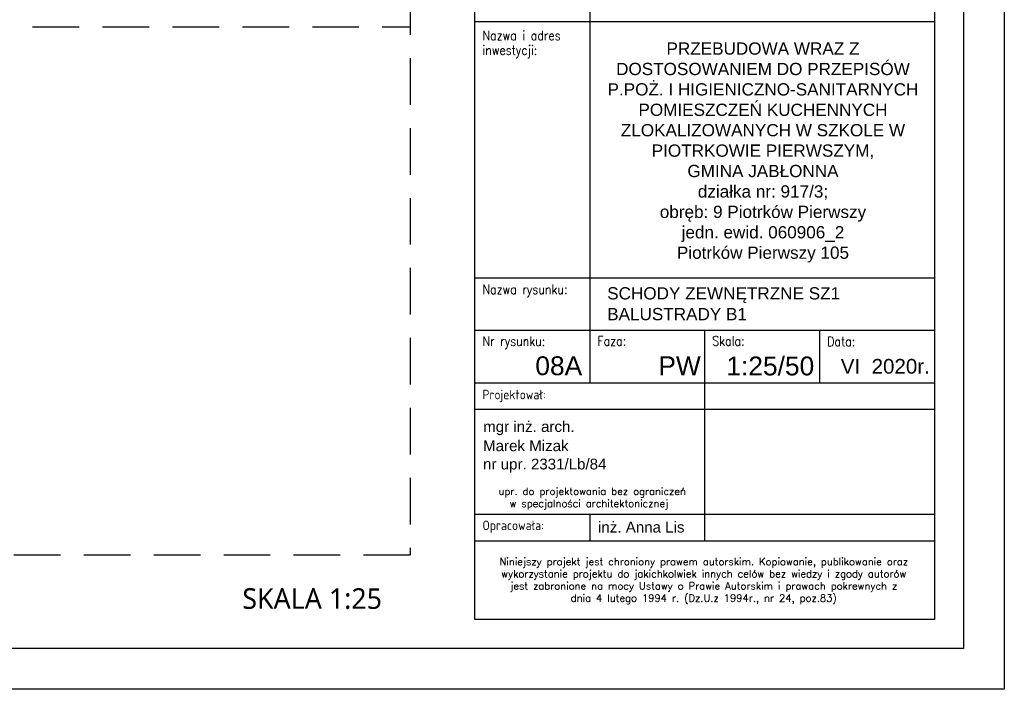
# Model space of a CAD drawing. Header units: millimetres. Extents: x 31969 to 285678, y -69766 to -1123.
# Tile 57 of 176: x 143262 to 144107, y -19314 to -18740. Entities that reach past the tile are written whole.
import ezdxf
from ezdxf.enums import TextEntityAlignment as Align

# ---------------------------------------------------------------- set-up
doc = ezdxf.new("R2010")
doc.units = ezdxf.units.MM
doc.linetypes.add('HIDDEN', pattern=[0.375, 0.25, -0.125])
for name, color, linetype in [('a-balustrada i pochwyt', 1, 'Continuous'), ('a-opis 1', 3, 'Continuous'), ('a-opis 2', 1, 'Continuous'), ('a-przerywana', 250, 'HIDDEN'), ('a-ramka', 7, 'Continuous')]:
    doc.layers.add(name, color=color, linetype=linetype)
doc.styles.add('IREK', font='simplex.shx', dxfattribs={"width": 0.8})
doc.styles.add('MAREK', font='simplex.shx')
doc.styles.add('PRZEKRÓJ2', font='l_10646.ttf')
doc.styles.add('TABELA2', font='arial.ttf', dxfattribs={"height": 10})

# ---------------------------------------------------------------- blocks, each defined once
blk = doc.blocks.new('A$C60725460')
at = {"layer": 'a-przerywana', "color": 3, "ltscale": 80}
blk.add_line((0, 226.64), (791.98, 226.64), dxfattribs=at)
blk.add_lwpolyline([(0, 453.27), (791.98, 453.27), (791.98, 0), (0, 0)], close=True, dxfattribs=at)

msp = doc.modelspace()

# ---------------------------------------------------------------- linework, layer by layer
at = {"layer": 'a-opis 1', "ltscale": 0.5}
for p, q in [((143751.1, -18654.09, -38205), (143751.1, -19051.47, -38205)), ((143652.57, -18741.47, -38205), (144046.66, -18741.47, -38205)), ((143948.14, -18741.47, -38205), (144046.66, -18741.47, -38205)), ((143652.57, -18961.18, -38205), (144046.66, -18961.18, -38205)), ((143652.57, -19006.33, -38205), (144046.66, -19006.33, -38205)), ((143849.62, -19006.33, -38205), (143849.62, -19051.47, -38205)), ((143849.62, -19006.33, -38205), (143849.62, -19186.59, -38205)), ((143948.14, -19006.33, -38205), (143948.14, -19051.47, -38205)), ((143652.57, -19051.47, -38205), (144046.66, -19051.47, -38205)), ((143652.57, -19051.47, -38205), (144046.66, -19051.47, -38205)), ((143652.57, -19074.05, -38205), (144046.66, -19074.05, -38205)), ((143652.57, -19074.05, -38205), (144046.66, -19074.05, -38205)), ((143652.57, -19074.05, -38205), (144046.66, -19074.05, -38205)), ((143652.57, -19074.05, -38205), (144046.66, -19074.05, -38205)), ((143652.57, -19164.02, -38205), (144046.66, -19164.02, -38205)), ((143751.1, -19164.02, -38205), (143751.1, -19186.59, -38205)), ((143652.57, -19186.91, -38205), (144046.66, -19186.91, -38205)), ((143652.57, -19186.91, -38205), (144046.66, -19186.91, -38205))]:
    msp.add_line(p, q, dxfattribs=at)
at = {"layer": 'a-opis 2', "ltscale": 2, "elevation": -38205}
msp.add_lwpolyline([(143652.57, -18654.09), (144046.66, -18654.09), (144046.66, -19254.31), (143652.57, -19254.31)], close=True, dxfattribs=at)
msp.add_lwpolyline([(143652.57, -18654.09), (144046.66, -18654.09), (144046.66, -19254.31), (143652.57, -19254.31)], close=True, dxfattribs=at)
at = {"layer": 'a-ramka', "ltscale": 0.5, "elevation": -38205}
for points in [[(144106.66, -19314.31), (140206.66, -19314.31), (140206.66, -17829.31), (144106.66, -17829.31)], [(140331.66, -17864.31), (144071.66, -17864.31), (144071.66, -19279.31), (140331.66, -19279.31)]]:
    msp.add_lwpolyline(points, close=True, dxfattribs=at)

# ---------------------------------------------------------------- block references
at = {"layer": 'a-balustrada i pochwyt', "ltscale": 100, "xscale": 2, "yscale": 2, "zscale": 2}
msp.add_blockref('A$C60725460', (142013.27, -19199.35), dxfattribs=at)

# ---------------------------------------------------------------- texts
at = {"layer": 'a-opis 1', "ltscale": 0.5, "style": 'IREK', "width": 0.85}
for s, height, p in [('Nazwa i adres', 8.1648, (143659.18, -18757.45, -38205)), ('inwestycji:', 8.1648, (143659.18, -18770.07, -38205)), ('Nazwa rysunku:', 8.1648, (143659.18, -18975.22, -38205)), ('Nr rysunku:', 8.1648, (143659.18, -19019.72, -38205)), ('Faza:', 8.165, (143757.7, -19019.52, -38205)), ('Skala:', 8.165, (143856.22, -19019.52, -38205)), ('Data:', 8.165, (143954.74, -19020.04, -38205)), ('Projektował:', 8.1648, (143659.18, -19065.51, -38205)), ('Opracowała:', 8.1648, (143659.18, -19177.73, -38205))]:
    msp.add_text(s, height=height, dxfattribs=at).set_placement(p)
at = {"layer": 'a-opis 1', "ltscale": 0.5, "style": 'TABELA2'}
for s, height, p in [('SCHODY ZEWNĘTRZNE SZ1', 10.5043, (143766.11, -18979.84, -38205)), ('BALUSTRADY B1', 10.5043, (143766.11, -18997.66, -38205)), ('08A', 16.166, (143704.49, -19044.8, -38205)), ('PW', 16.166, (143809.99, -19044.8, -38205)), (' 1:25/50', 16.166, (143862.05, -19044.98, -38205)), ('VI  2020r.', 12.605, (143966.44, -19043.49, -38205)), ('mgr inż. arch.', 9.2648, (143659.77, -19093.51, -38205)), ('Marek Mizak', 9.2648, (143659.69, -19109.99, -38205)), ('nr upr. 2331/Lb/84', 9.2648, (143659.69, -19125.7, -38205)), ('inż. Anna Lis', 9.2648, (143758.29, -19179.8, -38205))]:
    msp.add_text(s, height=height, dxfattribs=at).set_placement(p)
at = {"layer": 'a-opis 1', "ltscale": 0.5}
for s, insert, char_height, width, attachment_point, style in [('{\\fArial|b0|i0|c238|p34;\\PPRZEBUDOWA WRAZ Z DOSTOSOWANIEM DO PRZEPISÓW P.POŻ. I HIGIENICZNO-SANITARNYCH POMIESZCZEŃ KUCHENNYCH ZLOKALIZOWANYCH W SZKOLE W PIOTRKOWIE PIERWSZYM, \\PGMINA JABŁONNA\\Pdziałka nr: 917/3; \\Pobręb: 9 Piotrków Pierwszy \\Pjedn. ewid. 060906_2\\PPiotrków Pierwszy 105}', (143899.7, -18844.97), 10.50429, 291.6593, 5, 'TABELA2'), ('\\pxi-3,l3.9048,qc,t3.9048;upr.^Ido projektowania bez ograniczeń \\P\\pi0,l0,tz;w specjalności architektonicznej', (143409.25, -19141.34, -38205), 6.25, 682.3933, 1, 'MAREK'), ('\\pxqc;Niniejszy projekt jest chroniony prawem autorskim. Kopiowanie, publikowanie oraz wykorzystanie projektu do jakichkolwiek innych celów bez wiedzy i zgody autorów jest zabronione na mocy Ustawy o Prawie Autorskim i prawach pokrewnych z dnia 4 lutego 1994 r. (Dz.U.z 1994r., nr 24, poz.83)', (143657.75, -19201.64, -38205), 6.25, 382.3933, 1, 'MAREK')]:
    msp.add_mtext(s, dxfattribs=dict(at, insert=insert, char_height=char_height, width=width, attachment_point=attachment_point, style=style))
at = {"layer": 'a-opis 2', "ltscale": 40, "style": 'PRZEKRÓJ2'}
msp.add_text('SKALA 1:25', height=17.636, dxfattribs=at).set_placement((143513.11, -19236.42), align=Align.MIDDLE_CENTER)

doc.saveas('drawing.dxf')
